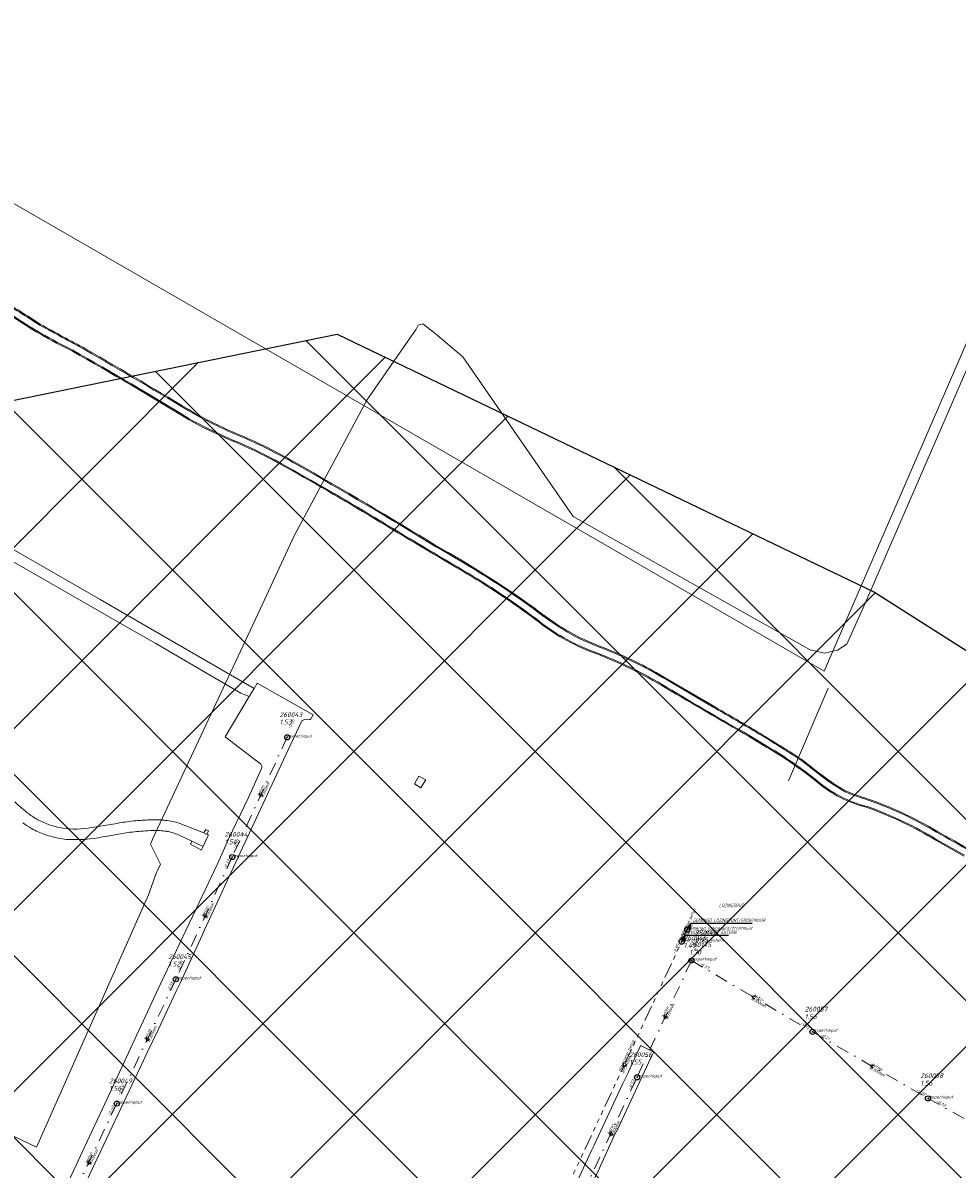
# Model space of a CAD drawing. Extents: x 148869 to 161638, y 453607 to 469810.
# Tile 204 of 256: x 152616 to 152980, y 464928 to 465374. Entities that reach past the tile are written whole.
import ezdxf
from ezdxf.lldxf.tags import DXFTag

# ---------------------------------------------------------------- set-up
doc = ezdxf.new("R2010")
doc.units = 0
doc.header["$PDMODE"] = 32
doc.header["$PDSIZE"] = 2
doc.linetypes.add('RI-GWA', pattern=[18.45, 6, -1.8, 1.75, -1.8, 1.75, -1.8, 1.75, -1.8])
doc.linetypes.add('RI-VWA', pattern=[11, 5, -3, 0, -3])
doc.layers.get('0').update_dxf_attribs({"linetype": 'CONTINUOUS'})
doc.layers.get('DEFPOINTS').update_dxf_attribs({"linetype": 'CONTINUOUS'})
for name, color, linetype in [('2023', 90, 'CONTINUOUS'), ('2023 hatch', 90, 'CONTINUOUS'), ('B-OI-AANPIJLING', 1, 'CONTINUOUS')]:
    doc.layers.add(name, color=color, linetype=linetype)
for name, color, linetype, lineweight in [('B-OI-RI-BIJZONDERDERHEDEN-T18', 134, 'CONTINUOUS', 18), ('B-OI-RI-GWA-MATERIAAL-T18', 10, 'CONTINUOUS', 18), ('B-OI-RI-GWA-PUTDEKSELHOOGTE-T25', 10, 'CONTINUOUS', 25), ('B-OI-RI-GWA_BOB-T18', 10, 'CONTINUOUS', 18), ('B-OI-RI-GWA_DIAMETER-T18', 10, 'CONTINUOUS', 18), ('B-OI-RI-GWA_PUTNUMMER-T18', 10, 'CONTINUOUS', 18), ('B-OI-RI-GWA_RIOOLPUT-S', 10, 'CONTINUOUS', 25), ('B-OI-RI-GWA_TRANSPORTLEIDING-G', 10, 'RI-GWA', 18), ('B-OI-RI-PERSLEIDING-G-niet meenemen', 190, 'RI-PERS', 18), ('B-OI-RI-STROOMRICHTING-S', 252, 'CONTINUOUS', 25), ('B-OI-RI-VWA-BOB-T18', 34, 'CONTINUOUS', 18), ('B-OI-RI-VWA-DIAMETER-T18', 34, 'CONTINUOUS', 18), ('B-OI-RI-VWA-MATERIAAL-T18', 34, 'CONTINUOUS', 18), ('B-OI-RI-VWA_PUTDEKSELHOOGTE-T25', 34, 'CONTINUOUS', 25), ('B-OI-RI-VWA_PUTNUMMER-T25', 34, 'CONTINUOUS', 25), ('B-OI-RI-VWA_RIOOLPUT-S', 34, 'CONTINUOUS', 25), ('B-OI-RI-VWA_TRANSPORTLEIDING-G', 34, 'RI-VWA', 18), ('B-RO-VH-VERHARDING_ASFALT-GV', 251, 'CONTINUOUS', 18), ('B-RO-VH-VERHARDING_FUNDERING_ZAND-GV', 251, 'CONTINUOUS', 18), ('B-RO-VH-VERHARDING_GRASBETONSTEEN-GV', 251, 'CONTINUOUS', 18), ('B-RO-VH-VERHARDING_OPEN-GV', 251, 'CONTINUOUS', 18)]:
    doc.layers.add(name, color=color, linetype=linetype, lineweight=lineweight)
doc.styles.add('NLCS-ISO-M500-T18_CURSIEF', font='NLCS-ISO.ttf', dxfattribs={"oblique": 15, "height": 0.9})
doc.styles.add('NLCS-ISO-M750-T25_CURSIEF', font='NLCS-ISO.ttf', dxfattribs={"oblique": 15, "height": 1.875})
tags = doc.linetypes.add('RI-PERS', pattern='A,7,-2,["P",Standard,S=1.8,R=0,X=-0.5,Y=-0.9],-2,7,-2,[102,NLCS.SHX,S=1,R=180,X=0,Y=0],-2', length=22).pattern_tags.tags
tags[6] = DXFTag(74, 10)

# ---------------------------------------------------------------- blocks, each defined once
blk = doc.blocks.new('ACMAP_ANN_TEMPLATE_vwa-diam')
at = {"color": 0, "linetype": 'ByBlock', "style": 'NLCS-ISO-M500-T18_CURSIEF', "oblique": 15}
blk.add_attdef('vwa-diam', (0.3, -1.3), '', height=1.2, dxfattribs=at)
blk = doc.blocks.new('ACMAP_ANN_TEMPLATE_vwa-materiaal')
at = {"color": 0, "linetype": 'ByBlock', "style": 'NLCS-ISO-M500-T18_CURSIEF', "oblique": 15}
blk.add_attdef('vwa-mat', (0.3, 0.2), '', height=1.2, dxfattribs=at)
blk = doc.blocks.new('ACMAP_ANN_TEMPLATE_vwa-nap-l')
at = {"color": 0, "linetype": 'ByBlock', "style": 'NLCS-ISO-M500-T18_CURSIEF', "oblique": 15}
blk.add_attdef('vwa-nap-l', (3.3, 0.2), '', height=1.2, dxfattribs=at)
blk = doc.blocks.new('ACMAP_ANN_TEMPLATE_vwa-nap-r')
at = {"color": 0, "linetype": 'ByBlock', "style": 'NLCS-ISO-M500-T18_CURSIEF', "oblique": 15}
blk.add_attdef('vwa-nap-r', (-5.6, 0.2), '', height=1.2, dxfattribs=at)
blk = doc.blocks.new('ACMAP_ANN_TEMPLATE_gwa-diam')
at = {"color": 0, "linetype": 'ByBlock', "style": 'NLCS-ISO-M500-T18_CURSIEF', "oblique": 15}
blk.add_attdef('gwa-diam', (-2.2, -1.3), '', height=1.2, dxfattribs=at)
blk = doc.blocks.new('ACMAP_ANN_TEMPLATE_gwa-materiaal')
at = {"color": 0, "linetype": 'ByBlock', "style": 'NLCS-ISO-M500-T18_CURSIEF', "oblique": 15}
blk.add_attdef('gwa-mat', (-2.2, 0.2), '', height=1.2, dxfattribs=at)
blk = doc.blocks.new('ACMAP_ANN_TEMPLATE_gwa-nap-l')
at = {"color": 0, "linetype": 'ByBlock', "style": 'NLCS-ISO-M500-T18_CURSIEF', "oblique": 15}
blk.add_attdef('gwa-nap-l', (2.3, 0.2), '', height=1.2, dxfattribs=at)
blk = doc.blocks.new('ACMAP_ANN_TEMPLATE_gwa-nap-r')
at = {"color": 0, "linetype": 'ByBlock', "style": 'NLCS-ISO-M500-T18_CURSIEF', "oblique": 15}
blk.add_attdef('gwa-nap-r', (-5.6, 0.2), '', height=1.2, dxfattribs=at)
blk = doc.blocks.new('ACMAP_ANN_TEMPLATE_gwa-puth')
at = {"color": 0, "linetype": 'ByBlock', "style": 'NLCS-ISO-M750-T25_CURSIEF', "oblique": 15}
blk.add_attdef('gwa-puth', (3, -5), '', height=1.88, dxfattribs=at)
blk = doc.blocks.new('ACMAP_ANN_TEMPLATE_gwa-putnr')
at = {"color": 0, "linetype": 'ByBlock', "style": 'NLCS-ISO-M750-T25_CURSIEF', "oblique": 15}
blk.add_attdef('gwa-putnr', (3, -2.1), '', height=1.88, dxfattribs=at)
blk = doc.blocks.new('ACMAP_ANN_TEMPLATE_type knoop')
at = {"layer": 'DEFPOINTS', "style": 'NLCS-ISO-M500-T18_CURSIEF', "oblique": 15}
blk.add_attdef('type_knoop', (0, 0), '', height=1.2, dxfattribs=at)
blk = doc.blocks.new('ACMAP_ANN_TEMPLATE_vwa-puth')
at = {"color": 0, "linetype": 'ByBlock', "style": 'NLCS-ISO-M750-T25_CURSIEF', "oblique": 15}
blk.add_attdef('vwa-puth', (-3, 5), '', height=1.88, dxfattribs=at)
blk = doc.blocks.new('ACMAP_ANN_TEMPLATE_vwa-putnr')
at = {"color": 0, "linetype": 'ByBlock', "style": 'NLCS-ISO-M750-T25_CURSIEF', "oblique": 15}
blk.add_attdef('vaw-putnr', (-3, 7.9), '', height=1.88, dxfattribs=at)

msp = doc.modelspace()

# ---------------------------------------------------------------- hatches: boundary and pattern name
at = {"layer": '2023 hatch'}
h = msp.add_hatch(dxfattribs=at)
h.set_pattern_fill('L45L135', color=256, scale=49.98)
h.set_pattern_definition([(45, (0, 0), (-35.341197, 35.341197), []), (135, (0, 0), (-35.341197, -35.341197), [])])
h.paths.add_polyline_path([(155033.65, 463387.49), (154736.21, 463174.82), (154703.82, 463157.03), (154669.13, 463116.73), (154497.36, 463128.81), (154485.96, 463103.35), (154403, 462810.28), (154029.41, 462913.19), (153921.91, 462926.36), (153533.06, 462959.92), (153521.58, 463046.87), (153065.73, 463131.59), (152840.09, 463157.69), (152602.55, 463321.62), (152457.44, 463373.38), (152283.77, 463566.95), (152230.15, 463641.33), (152156.25, 463699.58), (152012.16, 463887.19), (152009.38, 463939.89), (151991.35, 464191.03), (152103.19, 464343.83), (152153.39, 464455.21), (152151.03, 464561.94), (152249.45, 464811.76), (152130.92, 465032.5), (152332.42, 465169.93), (152738.18, 465252.75), (152947.54, 465152.17), (153150.32, 465023.39), (153302.02, 464886.05), (153728.6, 464650.43), (153874.6, 464567.83), (153954.88, 464501.43), (153988.94, 464472.57), (154027.82, 464422.75), (154193.47, 464138.07), (154280.01, 463968.67), (154339.28, 463993.19), (154494.94, 463873.13), (154622.49, 463821.49), (154755.92, 463721.99), (154868.72, 463597.28)])

# ---------------------------------------------------------------- linework, layer by layer
at = {"layer": '2023', "flags": 128}
msp.add_lwpolyline([(153921.91, 462926.36), (153533.06, 462959.92), (153521.58, 463046.87), (153065.73, 463131.59), (152840.09, 463157.69), (152602.55, 463321.62), (152457.44, 463373.38), (152283.77, 463566.95), (152230.15, 463641.33), (152156.25, 463699.58), (152012.16, 463887.19), (152009.38, 463939.89), (151991.35, 464191.03), (152103.19, 464343.83), (152153.39, 464455.21), (152151.03, 464561.94), (152249.45, 464811.76), (152130.92, 465032.5), (152332.42, 465169.93), (152738.18, 465252.75), (152947.54, 465152.17), (153150.32, 465023.39), (153302.02, 464886.05), (153728.6, 464650.43)], dxfattribs=at)
at = {"layer": 'B-OI-AANPIJLING', "color": 251, "flags": 128}
for points in [[(152874.6, 465020.8), (152875.96, 465022.14), (152875.33, 465022.57), (152874.6, 465020.8), (152875.43, 465022.5), (152875.54, 465022.43), (152874.6, 465020.8), (152875.75, 465022.29), (152875.86, 465022.21), (152874.6, 465020.8), (152876.28, 465023.31), (152899.86, 465023.31)], [(152872.4, 465016.1), (152873.76, 465017.44), (152873.13, 465017.87), (152872.4, 465016.1), (152873.23, 465017.8), (152873.34, 465017.73), (152872.4, 465016.1), (152873.55, 465017.59), (152873.66, 465017.51), (152872.4, 465016.1), (152874.08, 465018.61), (152890.66, 465018.61)]]:
    msp.add_lwpolyline(points, dxfattribs=at)
at = {"layer": 'B-OI-RI-GWA_RIOOLPUT-S', "color": 251}
for p in [(152874.6, 465020.8), (152872.4, 465016.1)]:
    msp.add_point(p, dxfattribs=at)
at = {"layer": 'B-OI-RI-GWA_TRANSPORTLEIDING-G', "color": 251}
for p, q in [((152872.4, 465016.1), (152874.6, 465020.8)), ((152826.9, 464918.5), (152872.4, 465016.1))]:
    msp.add_line(p, q, dxfattribs=at)
at = {"layer": 'B-OI-RI-PERSLEIDING-G-niet meenemen'}
for p, q in [((153037.4, 465373.9), (152927.9, 465121.4)), ((152927.9, 465121.4), (152601.01, 465309.95)), ((153000.66, 465278.72), (152943.6, 465147.3)), ((152749.7, 465227.01), (152768.9, 465254.7)), ((152769.8, 465256.2), (152768.9, 465254.7)), ((152771.5, 465256.7), (152769.8, 465256.2)), ((152776.3, 465253), (152771.5, 465256.7)), ((152787.1, 465243.9), (152776.3, 465253)), ((152830.1, 465181.7), (152787.1, 465243.9)), ((152721.4, 465174.1), (152749.7, 465227.01)), ((152922.5, 465129.8), (152830.1, 465181.7)), ((152707.2, 465143.7), (152721.4, 465174.1)), ((152943.6, 465147.3), (152939.1, 465137.1)), ((152687.05, 465100.41), (152707.2, 465143.7)), ((152939.1, 465137.1), (152938.4, 465135.7)), ((152938.4, 465135.7), (152936.8, 465132.01)), ((152928.1, 465128.4), (152922.5, 465129.8)), ((152933.1, 465129.6), (152928.1, 465128.4)), ((152936.8, 465132.01), (152933.1, 465129.6)), ((152929.48, 465114.89), (152914.08, 465078.69)), ((152666.4, 465056.3), (152687.05, 465100.41)), ((152665.4, 465054.1), (152666.4, 465056.3)), ((152669.3, 465046.3), (152665.4, 465054.1)), ((152621, 464936.1), (152391.9, 465044.1)), ((152667.8, 465043.02), (152668.2, 465043.8)), ((152668.2, 465043.8), (152669.3, 465046.3)), ((152664.6, 465034.4), (152667.8, 465043.02)), ((152664.6, 465034.4), (152621, 464936.1))]:
    msp.add_line(p, q, dxfattribs=at)
at = {"layer": 'B-OI-RI-STROOMRICHTING-S', "color": 251}
for points in [[(152707.95, 465073.98), (152708.01, 465072.38), (152709.27, 465073.38)], [(152686.27, 465026.87), (152686.32, 465025.27), (152687.58, 465026.27)], [(152872.12, 465017.37), (152873.49, 465018.45), (152873.55, 465016.71)], [(152901.39, 464994.78), (152899.79, 464994.89), (152900.65, 464993.54)], [(152865.57, 464987.64), (152865.61, 464986.04), (152866.86, 464987.04)], [(152663.8, 464978.87), (152663.83, 464977.27), (152665.1, 464978.26)], [(152849.61, 464968.91), (152849.64, 464967.3), (152850.9, 464968.3)], [(152947.48, 464967.95), (152945.89, 464968.04), (152946.77, 464966.7)], [(152844.36, 464942.06), (152844.4, 464940.45), (152845.67, 464941.46)], [(152640.96, 464930.92), (152641.01, 464929.31), (152642.27, 464930.3)]]:
    msp.add_lwpolyline(points, dxfattribs=at)
at = {"layer": 'B-OI-RI-VWA_RIOOLPUT-S'}
for p in [(152718.72, 465095.69), (152697.3, 465049.06), (152876.2, 465008.78), (152675.34, 465001.47), (152923.37, 464981), (152855.02, 464963.29), (152652.33, 464953.06), (152968.4, 464955.08)]:
    msp.add_point(p, dxfattribs=at)
at = {"layer": 'B-OI-RI-VWA_TRANSPORTLEIDING-G', "color": 251}
for p, q in [((152718.72, 465095.69), (152697.3, 465049.06)), ((152697.3, 465049.06), (152675.34, 465001.47)), ((152876.2, 465008.78), (152855.02, 464963.29)), ((152876.2, 465008.78), (152923.37, 464981)), ((152675.34, 465001.47), (152652.33, 464953.06)), ((152923.37, 464981), (152968.4, 464955.08)), ((152833.8, 464917.62), (152855.02, 464963.29)), ((152968.4, 464955.08), (153014.02, 464929.58)), ((152652.33, 464953.06), (152629.68, 464905.56))]:
    msp.add_line(p, q, dxfattribs=at)
at = {"layer": 'B-RO-VH-VERHARDING_ASFALT-GV'}
for points in [[(152622.18, 465256.26, 0.01703), (152606.51, 465265.91)], [(152610.99, 465260.43, 0.035289), (152635.24, 465246.41)], [(152639.93, 465246.64, -0.00153), (152622.18, 465256.26)], [(152635.24, 465246.41, -0.009614), (152680.47, 465219.76)], [(152682.8, 465221.35, 0.005186), (152639.93, 465246.64)], [(152680.47, 465219.76, 0.021533), (152695.88, 465212.18)], [(152702.14, 465212.17, -0.024177), (152682.8, 465221.35)], [(152695.88, 465212.18, -0.025167), (152714.09, 465203.61)], [(152722.15, 465202.06, 0.031382), (152702.14, 465212.17)], [(152714.09, 465203.61, -0.008211), (152750.57, 465182.65)], [(152776.61, 465169.9, 0.009336), (152722.15, 465202.06)], [(152750.57, 465182.65, 0.003886), (152787.33, 465160.7)], [(152814.52, 465145.87, 0.029355), (152776.61, 465169.9)], [(152787.33, 465160.7, -0.027259), (152815.81, 465141.79)], [(152832.68, 465134.04, -0.044665), (152814.52, 465145.87)], [(152815.81, 465141.79, 0.081281), (152838.02, 465129.09)], [(152844.85, 465129.01, -0.007054), (152832.68, 465134.04)], [(152838.02, 465129.09, -0.048838), (152866.53, 465115.2)], [(152866.18, 465118.28, 0.038569), (152844.85, 465129.01)], [(152866.53, 465115.2, 0.003859), (152898.64, 465096.5)], [(152900.3, 465098.38, 0.003956), (152884.73, 465107.42)], [(152919.06, 465086.68, 0.007982), (152900.3, 465098.38)], [(152905.81, 465092.13, -0.038331), (152925.08, 465078.87)], [(152936.15, 465074.44, -0.043174), (152923.96, 465082.9)], [(152925.08, 465078.87, 0.118188), (152944.85, 465068.71)], [(152943.61, 465071.72, -0.017745), (152936.15, 465074.44)], [(152971.69, 465058.77, 0.054714), (152943.61, 465071.72)], [(152944.85, 465068.71, -0.050379), (152971.89, 465055.83)], [(152998.44, 465043.14, 0.013495), (152971.69, 465058.77)], [(152860.44, 464970.84, -0.08784), (152860.47, 464970.98)], [(152847.42, 464943.01, -0.133334), (152847.5, 464943.17)]]:
    msp.add_lwpolyline(points, format="xyb", dxfattribs=at)
at = {"layer": 'B-RO-VH-VERHARDING_ASFALT-GV', "flags": 128}
for points in [[(152675.58, 464997.05), (152676.97, 465000), (152681.94, 465010.76), (152685.71, 465018.92), (152686.52, 465020.67), (152690.68, 465029.69), (152695.97, 465041.26), (152719.11, 465090.85), (152724.4, 465102.17), (152725.4, 465102.58), (152726.62, 465102.71), (152727.42, 465102.64), (152727.82, 465102.57), (152728.81, 465104.4), (152707.01, 465116.75), (152705.79, 465114.71), (152703.91, 465111.57), (152694.54, 465095.9), (152705.74, 465087.27), (152707.68, 465085.91), (152708.48, 465085.23), (152708.79, 465084.41), (152708.76, 465083.84), (152703.58, 465072.27), (152695.89, 465056.05), (152691.64, 465046.74), (152669.46, 465000), (152668.4, 464997.72), (152648.56, 464954.92), (152638.86, 464934.15), (152636.46, 464929.11), (152631.42, 464918.29)], [(152884.73, 465107.42), (152866.18, 465118.28)], [(152898.64, 465096.5), (152905.81, 465092.13)], [(152923.96, 465082.9), (152919.06, 465086.68)], [(152971.89, 465055.83), (152982.57, 465049.76)], [(152638.56, 464918.57), (152640.65, 464923.14), (152662.56, 464969.53), (152664.06, 464972.71), (152668.5, 464982.1), (152674.56, 464994.9), (152675.58, 464997.05)], [(152860.47, 464970.98), (152861.37, 464972.87), (152861.5, 464973.14), (152856.39, 464975.62), (152856.23, 464975.26), (152851.68, 464965.39), (152851.63, 464965.27), (152849.39, 464960.63), (152839.98, 464940.54), (152838.26, 464936.86), (152837.4, 464935.03), (152829.98, 464919.1), (152829.07, 464917.22), (152828.05, 464915.11), (152826.42, 464911.63), (152823.38, 464905.14), (152821.38, 464900.86), (152818.02, 464893.67), (152816.73, 464890.92), (152808.73, 464873.98), (152808.66, 464873.83), (152802.11, 464859.57), (152795.15, 464844.78), (152800.49, 464842.52)], [(152847.5, 464943.17), (152860.44, 464970.84)], [(152821.51, 464887.86), (152821.53, 464887.9), (152826.64, 464898.8), (152826.86, 464899.26), (152831.52, 464909.26), (152832.3, 464910.94), (152832.41, 464911.18), (152833.82, 464913.97), (152833.92, 464914.18), (152838.92, 464925.01), (152839.65, 464926.22), (152846.37, 464941.14), (152847.42, 464943.01)]]:
    msp.add_lwpolyline(points, dxfattribs=at)
msp.add_lwpolyline([(152770.05, 465080.62), (152768.96, 465078.77), (152768.27, 465077.61), (152770.83, 465076.05), (152771.62, 465077.33), (152772.66, 465079.11)], close=True, dxfattribs=at)
at = {"layer": 'B-RO-VH-VERHARDING_FUNDERING_ZAND-GV', "flags": 128}
msp.add_lwpolyline([(152597.8, 465172.07), (152621.33, 465158.66), (152654.32, 465139.71), (152667.46, 465132.24), (152700.61, 465112.94), (152703.91, 465111.57), (152705.79, 465114.71), (152656.29, 465143.29), (152645.82, 465149.33), (152598.61, 465176.45)], dxfattribs=at)
at = {"layer": 'B-RO-VH-VERHARDING_GRASBETONSTEEN-GV'}
for points in [[(152606.51, 465265.91, -0.01703), (152622.18, 465256.26)], [(152622.63, 465256.48, 0.015709), (152606.7, 465266.26)], [(152610.77, 465260.1, 0.035245), (152635.05, 465246.05)], [(152635.24, 465246.41, -0.035289), (152610.99, 465260.43)], [(152622.18, 465256.26, 0.00153), (152639.93, 465246.64)], [(152640.12, 465246.99, -0.001865), (152622.63, 465256.48)], [(152635.05, 465246.05, -0.009627), (152680.27, 465219.41)], [(152680.47, 465219.76, 0.009614), (152635.24, 465246.41)], [(152639.93, 465246.64, -0.005186), (152682.8, 465221.35)], [(152683, 465221.7, 0.005223), (152640.12, 465246.99)], [(152680.27, 465219.41, 0.021576), (152695.73, 465211.81)], [(152695.88, 465212.18, -0.021533), (152680.47, 465219.76)], [(152682.8, 465221.35, 0.024177), (152702.14, 465212.17)], [(152702.3, 465212.54, -0.024145), (152683, 465221.7)], [(152695.73, 465211.81, -0.025214), (152713.9, 465203.26)], [(152714.09, 465203.61, 0.025167), (152695.88, 465212.18)], [(152702.14, 465212.17, -0.031382), (152722.15, 465202.06)], [(152722.35, 465202.41, 0.031433), (152702.3, 465212.54)], [(152713.9, 465203.26, -0.008223), (152750.36, 465182.31)], [(152750.57, 465182.65, 0.008211), (152714.09, 465203.61)], [(152722.15, 465202.06, -0.009336), (152776.61, 465169.9)], [(152776.81, 465170.24, 0.009335), (152722.35, 465202.41)], [(152750.36, 465182.31, 0.003897), (152787.12, 465160.36)], [(152787.33, 465160.7, -0.003886), (152750.57, 465182.65)], [(152776.61, 465169.9, -0.029355), (152814.52, 465145.87)], [(152814.76, 465146.19, 0.029355), (152776.81, 465170.24)], [(152787.12, 465160.36, -0.027242), (152815.56, 465141.48)], [(152815.81, 465141.79, 0.027259), (152787.33, 465160.7)], [(152832.85, 465134.4, -0.044675), (152814.76, 465146.19)], [(152814.52, 465145.87, 0.044665), (152832.68, 465134.04)], [(152838.02, 465129.09, -0.081281), (152815.81, 465141.79)], [(152815.56, 465141.48, 0.08125), (152837.88, 465128.72)], [(152832.68, 465134.04, 0.007054), (152844.85, 465129.01)], [(152844.99, 465129.39, -0.007068), (152832.85, 465134.4)], [(152837.88, 465128.72, -0.048842), (152866.32, 465114.85)], [(152866.53, 465115.2, 0.048838), (152838.02, 465129.09)], [(152844.85, 465129.01, -0.038569), (152866.18, 465118.28)], [(152866.39, 465118.62, 0.038544), (152844.99, 465129.39)], [(152866.32, 465114.85, 0.003873), (152898.43, 465096.15)], [(152898.64, 465096.5, -0.003859), (152866.53, 465115.2)], [(152884.73, 465107.42, -0.003956), (152900.3, 465098.38)], [(152900.5, 465098.72, 0.004002), (152884.93, 465107.77)], [(152900.3, 465098.38, -0.007982), (152919.06, 465086.68)], [(152919.29, 465087.01, 0.007996), (152900.5, 465098.72)], [(152905.6, 465091.78, -0.038281), (152924.83, 465078.57)], [(152925.08, 465078.87, 0.038331), (152905.81, 465092.13)], [(152923.96, 465082.9, 0.043174), (152936.15, 465074.44)], [(152936.33, 465074.8, -0.04302), (152924.21, 465083.21)], [(152924.83, 465078.57, 0.118042), (152944.73, 465068.33)], [(152944.85, 465068.71, -0.118188), (152925.08, 465078.87)], [(152943.73, 465072.1, -0.017587), (152936.33, 465074.8)], [(152936.15, 465074.44, 0.017745), (152943.61, 465071.72)], [(152943.61, 465071.72, -0.054714), (152971.69, 465058.77)], [(152971.89, 465059.12, 0.054744), (152943.73, 465072.1)], [(152944.73, 465068.33, -0.050331), (152971.69, 465055.48)], [(152971.89, 465055.83, 0.050379), (152944.85, 465068.71)], [(152971.69, 465058.77, -0.013495), (152998.44, 465043.14)], [(152998.65, 465043.48, 0.013549), (152971.89, 465059.12)]]:
    msp.add_lwpolyline(points, format="xyb", dxfattribs=at)
at = {"layer": 'B-RO-VH-VERHARDING_GRASBETONSTEEN-GV', "flags": 128}
for points in [[(152866.18, 465118.28), (152884.73, 465107.42)], [(152884.93, 465107.77), (152866.39, 465118.62)], [(152898.43, 465096.15), (152905.6, 465091.78)], [(152905.81, 465092.13), (152898.64, 465096.5)], [(152919.06, 465086.68), (152923.96, 465082.9)], [(152924.21, 465083.21), (152919.29, 465087.01)], [(152971.69, 465055.48), (152982.37, 465049.41)], [(152982.57, 465049.76), (152971.89, 465055.83)]]:
    msp.add_lwpolyline(points, dxfattribs=at)
at = {"layer": 'B-RO-VH-VERHARDING_OPEN-GV'}
for points in [[(152617.99, 465065.91, -0.025538), (152612.64, 465070.54)], [(152621.57, 465063.58, -0.042094), (152617.99, 465065.91)], [(152615.73, 465062.36, 0.040713), (152619.12, 465060.15)], [(152626.29, 465061.54, -0.042345), (152621.57, 465063.58)], [(152631.23, 465060.35, -0.043123), (152626.29, 465061.54)], [(152657.96, 465063.03, 0.02043), (152651.6, 465062.03)], [(152661.42, 465063.36, 0.010133), (152657.96, 465063.03)], [(152664.37, 465063.51, 0.011871), (152661.42, 465063.36)], [(152668.99, 465063.52, 0.012318), (152664.37, 465063.51)], [(152671.29, 465063.36, 0.02394), (152668.99, 465063.52)], [(152676.85, 465062.15, 0.048098), (152671.29, 465063.36)], [(152619.12, 465060.15, 0.040689), (152624.29, 465057.87)], [(152624.29, 465057.87, 0.036456), (152630.38, 465056.24)], [(152642.6, 465060.57, -0.085908), (152631.23, 465060.35)], [(152638.4, 465055.9, 0.04265), (152647.93, 465057.12)], [(152655.93, 465058.5, -0.017666), (152662.55, 465059.19)], [(152662.55, 465059.19, -0.008552), (152666.29, 465059.38)], [(152666.29, 465059.38, -0.016443), (152668.3, 465059.37)], [(152668.3, 465059.37, -0.016872), (152670.85, 465059.2)], [(152670.85, 465059.2, -0.026869), (152672.38, 465058.96)], [(152672.38, 465058.96, -0.05533), (152676.9, 465057.46)], [(152630.38, 465056.24, 0.03669), (152633.32, 465055.9)], [(152633.32, 465055.9, 0.021293), (152638.4, 465055.9)]]:
    msp.add_lwpolyline(points, format="xyb", dxfattribs=at)
at = {"layer": 'B-RO-VH-VERHARDING_OPEN-GV', "flags": 128}
for points in [[(152651.6, 465062.03), (152642.6, 465060.57)], [(152676.9, 465057.46), (152681.6, 465055.28), (152685.9, 465053.17), (152686.96, 465055.46), (152687.9, 465057.49), (152688.02, 465057.76), (152687.4, 465057.84), (152686.23, 465058.45), (152676.85, 465062.15)], [(152647.93, 465057.12), (152655.93, 465058.5)]]:
    msp.add_lwpolyline(points, dxfattribs=at)
for points in [[(152687.4, 465057.84), (152688.02, 465059.31), (152686.97, 465059.81), (152686.23, 465058.45)], [(152685.25, 465051.78), (152685.31, 465051.89), (152685.9, 465053.17), (152681.6, 465055.28), (152681, 465054.04)]]:
    msp.add_lwpolyline(points, close=True, dxfattribs=at)

# ---------------------------------------------------------------- block references
at = {"layer": 'B-OI-RI-GWA-MATERIAAL-T18', "color": 251}
for p, rotation in [((152873.5, 465018.45), 64.91640599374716), ((152849.65, 464967.3), 65.0056069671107)]:
    msp.add_blockref('ACMAP_ANN_TEMPLATE_gwa-materiaal', p, dxfattribs=dict(at, rotation=rotation)).add_auto_attribs({'gwa-mat': 'gewapend beton'})
at = {"layer": 'B-OI-RI-GWA-PUTDEKSELHOOGTE-T25', "color": 251}
for p, values in [((152874.6, 465020.8), {'gwa-puth': '0.75'}), ((152872.4, 465016.1), {'gwa-puth': '1.70'})]:
    msp.add_blockref('ACMAP_ANN_TEMPLATE_gwa-puth', p, dxfattribs=at).add_auto_attribs(values)
at = {"layer": 'B-OI-RI-GWA_BOB-T18', "color": 251}
for name, p, rotation, values in [('ACMAP_ANN_TEMPLATE_gwa-nap-l', (152872.4, 465016.1), 64.91640599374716, {'gwa-nap-l': '-0.95'}), ('ACMAP_ANN_TEMPLATE_gwa-nap-r', (152874.6, 465020.8), 64.91640599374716, {'gwa-nap-r': '-1.00'}), ('ACMAP_ANN_TEMPLATE_gwa-nap-r', (152872.4, 465016.1), 65.0056069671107, {'gwa-nap-r': '-0.95'})]:
    msp.add_blockref(name, p, dxfattribs=dict(at, rotation=rotation)).add_auto_attribs(values)
at = {"layer": 'B-OI-RI-GWA_DIAMETER-T18', "color": 251}
for p, rotation in [((152873.5, 465018.45), 64.91640599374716), ((152849.65, 464967.3), 65.0056069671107)]:
    msp.add_blockref('ACMAP_ANN_TEMPLATE_gwa-diam', p, dxfattribs=dict(at, rotation=rotation)).add_auto_attribs({'gwa-diam': '%%c1500mm.'})
at = {"layer": 'B-OI-RI-GWA_PUTNUMMER-T18', "color": 251}
for p, values in [((152874.6, 465020.8), {'gwa-putnr': '250146'}), ((152872.4, 465016.1), {'gwa-putnr': '250145'})]:
    msp.add_blockref('ACMAP_ANN_TEMPLATE_gwa-putnr', p, dxfattribs=at).add_auto_attribs(values)
at = {"layer": 'B-OI-RI-VWA-BOB-T18', "color": 251}
for name, p, rotation, values in [('ACMAP_ANN_TEMPLATE_vwa-nap-l', (152718.72, 465095.69), 65.32779847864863, {'vwa-nap-l': '-0.06'}), ('ACMAP_ANN_TEMPLATE_vwa-nap-l', (152697.3, 465049.06), 65.22944046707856, {'vwa-nap-l': '-0.31'}), ('ACMAP_ANN_TEMPLATE_vwa-nap-r', (152697.3, 465049.06), 65.32779847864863, {'vwa-nap-r': '-0.33'}), ('ACMAP_ANN_TEMPLATE_vwa-nap-l', (152876.2, 465008.78), 65.03346217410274, {'vwa-nap-l': '-0.33'}), ('ACMAP_ANN_TEMPLATE_vwa-nap-l', (152675.34, 465001.47), 64.57755718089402, {'vwa-nap-l': '-0.55'}), ('ACMAP_ANN_TEMPLATE_vwa-nap-l', (152876.2, 465008.78), 329.504737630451, {'vwa-nap-l': '-0.33'}), ('ACMAP_ANN_TEMPLATE_vwa-nap-r', (152675.34, 465001.47), 65.22944046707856, {'vwa-nap-r': '-0.56'}), ('ACMAP_ANN_TEMPLATE_vwa-nap-r', (152923.37, 464981), 329.504737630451, {'vwa-nap-r': '-0.21'}), ('ACMAP_ANN_TEMPLATE_vwa-nap-l', (152923.37, 464981), 330.074569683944, {'vwa-nap-l': '-0.21'}), ('ACMAP_ANN_TEMPLATE_vwa-nap-l', (152652.33, 464953.06), 64.50622826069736, {'vwa-nap-l': '-0.69'}), ('ACMAP_ANN_TEMPLATE_vwa-nap-r', (152855.02, 464963.29), 65.03346217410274, {'vwa-nap-r': '-0.53'}), ('ACMAP_ANN_TEMPLATE_vwa-nap-r', (152855.02, 464963.29), 65.07864636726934, {'vwa-nap-r': '-0.53'}), ('ACMAP_ANN_TEMPLATE_vwa-nap-r', (152968.4, 464955.08), 330.074569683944, {'vwa-nap-r': '-0.02'}), ('ACMAP_ANN_TEMPLATE_vwa-nap-l', (152968.4, 464955.08), 330.7963215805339, {'vwa-nap-l': '-0.02'}), ('ACMAP_ANN_TEMPLATE_vwa-nap-r', (152652.33, 464953.06), 64.57755718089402, {'vwa-nap-r': '-0.68'})]:
    msp.add_blockref(name, p, dxfattribs=dict(at, rotation=rotation)).add_auto_attribs(values)
at = {"layer": 'B-OI-RI-VWA-DIAMETER-T18', "color": 251}
for p, rotation in [((152708.01, 465072.38), 65.32779847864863), ((152686.32, 465025.27), 65.22944046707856), ((152899.79, 464994.89), 329.504737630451), ((152865.61, 464986.03), 65.03346217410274), ((152663.83, 464977.27), 64.57755718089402), ((152945.89, 464968.04), 330.074569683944), ((152844.41, 464940.46), 65.07864636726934), ((152641.01, 464929.31), 64.50622826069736)]:
    msp.add_blockref('ACMAP_ANN_TEMPLATE_vwa-diam', p, dxfattribs=dict(at, rotation=rotation)).add_auto_attribs({'vwa-diam': '%%c300mm.'})
at = {"layer": 'B-OI-RI-VWA-MATERIAAL-T18', "color": 251}
for p, rotation in [((152708.01, 465072.38), 65.32779847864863), ((152686.32, 465025.27), 65.22944046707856), ((152899.79, 464994.89), 329.504737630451), ((152865.61, 464986.03), 65.03346217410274), ((152663.83, 464977.27), 64.57755718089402), ((152945.89, 464968.04), 330.074569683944), ((152844.41, 464940.46), 65.07864636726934), ((152641.01, 464929.31), 64.50622826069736)]:
    msp.add_blockref('ACMAP_ANN_TEMPLATE_vwa-materiaal', p, dxfattribs=dict(at, rotation=rotation)).add_auto_attribs({'vwa-mat': 'beton'})
at = {"layer": 'B-OI-RI-VWA_PUTDEKSELHOOGTE-T25', "color": 251}
for p, values in [((152718.72, 465095.69), {'vwa-puth': '1.53'}), ((152697.3, 465049.06), {'vwa-puth': '1.54'}), ((152876.2, 465008.78), {'vwa-puth': '1.49'}), ((152675.34, 465001.47), {'vwa-puth': '1.52'}), ((152923.37, 464981), {'vwa-puth': '1.56'}), ((152855.02, 464963.29), {'vwa-puth': '1.55'}), ((152652.33, 464953.06), {'vwa-puth': '1.56'}), ((152968.4, 464955.08), {'vwa-puth': '1.56'})]:
    msp.add_blockref('ACMAP_ANN_TEMPLATE_vwa-puth', p, dxfattribs=at).add_auto_attribs(values)
at = {"layer": 'B-OI-RI-VWA_PUTNUMMER-T25', "color": 251}
for p, values in [((152718.72, 465095.69), {'vaw-putnr': '260043'}), ((152697.3, 465049.06), {'vaw-putnr': '260044'}), ((152876.2, 465008.78), {'vaw-putnr': '260046'}), ((152675.34, 465001.47), {'vaw-putnr': '260045'}), ((152923.37, 464981), {'vaw-putnr': '260057'}), ((152855.02, 464963.29), {'vaw-putnr': '260056'}), ((152968.4, 464955.08), {'vaw-putnr': '260058'}), ((152652.33, 464953.06), {'vaw-putnr': '260049'})]:
    msp.add_blockref('ACMAP_ANN_TEMPLATE_vwa-putnr', p, dxfattribs=at).add_auto_attribs(values)
at = {"layer": 'DEFPOINTS'}
for p, values in [((152718.72, 465095.69), {'type_knoop': 'inspectieput'}), ((152697.3, 465049.06), {'type_knoop': 'inspectieput'}), ((152874.6, 465020.8), {'type_knoop': 'gemengd lozingpunt/frontmuur'}), ((152872.4, 465016.1), {'type_knoop': 'overstortput extern'}), ((152876.2, 465008.78), {'type_knoop': 'inspectieput'}), ((152675.34, 465001.47), {'type_knoop': 'inspectieput'}), ((152923.37, 464981), {'type_knoop': 'inspectieput'}), ((152855.02, 464963.29), {'type_knoop': 'inspectieput'}), ((152652.33, 464953.06), {'type_knoop': 'inspectieput'}), ((152968.4, 464955.08), {'type_knoop': 'inspectieput'})]:
    msp.add_blockref('ACMAP_ANN_TEMPLATE_type knoop', p, dxfattribs=at).add_auto_attribs(values)

# ---------------------------------------------------------------- texts
at = {"layer": 'B-OI-RI-BIJZONDERDERHEDEN-T18', "color": 251, "style": 'NLCS-ISO-M500-T18_CURSIEF', "oblique": 15, "width": 0.8}
for s, p in [('LOZINGSPUT', (152886.96, 465029.54)), ('GEMENGD LOZINGPUNT/FRONTMUUR', (152876.79, 465023.77)), ('OVERSTORTPUT EXTERN', (152874.59, 465019.07))]:
    msp.add_text(s, height=1.35, dxfattribs=at).set_placement(p)

doc.saveas('drawing.dxf')
